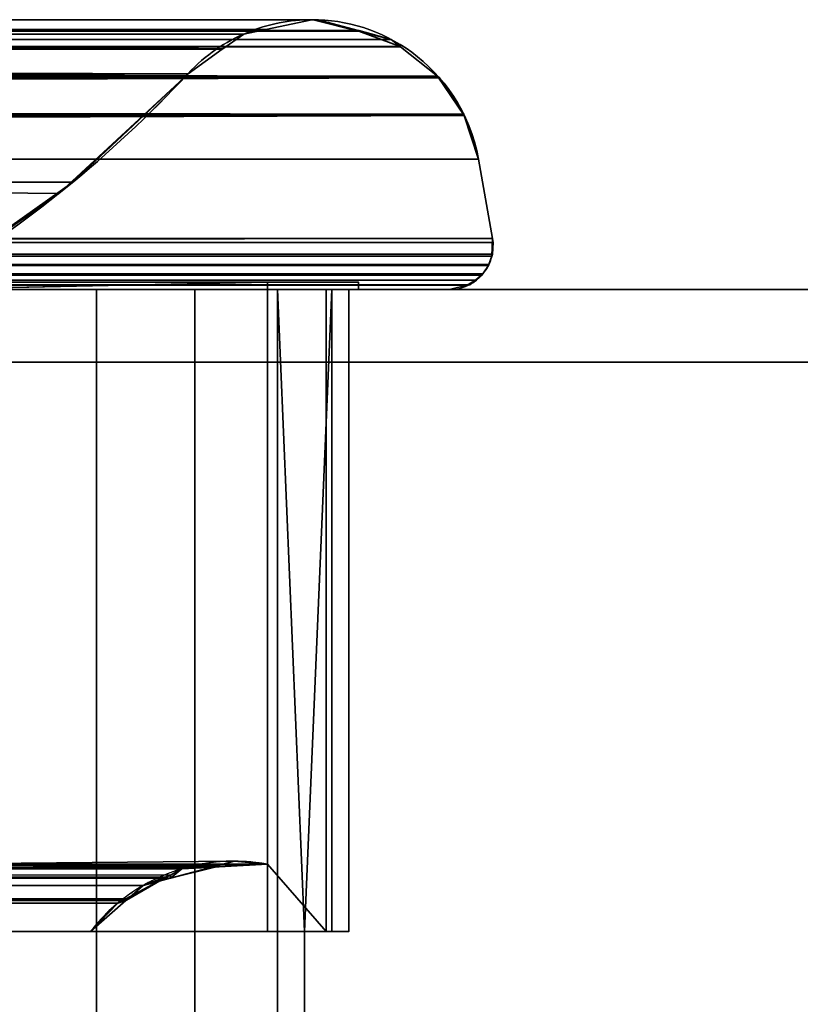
# Model space of a CAD drawing. Header units: millimetres. Extents: x -322 to 8072, y -96 to 57.
# Tile 186 of 256: x 4830 to 4852, y -20 to 7. Entities that reach past the tile are written whole.
import ezdxf

# ---------------------------------------------------------------- set-up
doc = ezdxf.new("R2010")
doc.units = ezdxf.units.MM
doc.layers.add('151', color=7, linetype='Continuous', true_color=0xffffff)

# ---------------------------------------------------------------- blocks, each defined once
blk = doc.blocks.new('UG_SURFACE_014')
at = {"layer": '151', "color": 252, "linetype": 'Continuous', "lineweight": 35}
for points in [[(4161.606, 7.417, 1896.394), (4160.511, 7.123, 1897.49), (4839.505, 7.101, 1897.505)], [(4161.75, 7.42, 1896.25), (4161.606, 7.417, 1896.394), (4839.505, 7.101, 1897.505)], [(4839.505, 7.101, 1897.505), (4839.489, 7.105, 1897.488), (4161.75, 7.42, 1896.25)], [(4839.489, 7.105, 1897.488), (4838.25, 7.413, 1896.25), (4161.75, 7.42, 1896.25)], [(4838.25, 7.413, 1896.25), (4161.781, 7.42, 1896.219), (4161.75, 7.42, 1896.25)], [(4161.75, 7.42, 1896.25), (4161.75, 7.42, 1896.25), (4838.25, 7.413, 1896.25)], [(4163.042, 7.126, 1894.958), (4161.781, 7.42, 1896.219), (4838.25, 7.413, 1896.25)], [(4163.042, 7.126, 1894.958), (4838.25, 7.413, 1896.25), (4838.249, 7.413, 1896.249)], [(4838.249, 7.413, 1896.249), (4163.05, 7.124, 1894.95), (4163.042, 7.126, 1894.958)], [(4163.05, 7.124, 1894.95), (4838.219, 7.42, 1896.219), (4836.953, 7.154, 1894.953)], [(4838.249, 7.413, 1896.249), (4838.219, 7.42, 1896.219), (4163.05, 7.124, 1894.95)], [(4500, 7.16, 447.51), (4500, 7.41, 448.752), (4838.25, 7.42, 448.75)], [(4838.25, 7.42, 448.75), (4838.394, 7.417, 448.606), (4500, 7.16, 447.51)], [(4500, 7.41, 448.752), (4838.219, 7.42, 448.781), (4838.25, 7.42, 448.75)], [(4838.219, 7.42, 448.781), (4500, 7.41, 448.752), (4500, 7.42, 448.804)], [(4836.953, 7.154, 450.047), (4838.219, 7.42, 448.781), (4500, 7.42, 448.804)], [(4838.25, 7.42, 448.75), (4838.25, 7.42, 448.75), (4500, 7.41, 448.752)], [(4838.394, 7.417, 448.606), (4839.489, 7.123, 447.511), (4500, 7.16, 447.51)], [(4838.219, 7.42, 448.781), (4836.953, 7.154, 1894.953), (4838.219, 7.42, 1896.219)], [(4838.219, 7.42, 448.781), (4836.953, 7.154, 450.047), (4836.953, 7.154, 1894.953)], [(4838.219, 7.42, 1896.219), (4838.25, 7.42, 448.75), (4838.219, 7.42, 448.781)], [(4838.219, 7.42, 1896.219), (4838.249, 7.413, 1896.249), (4838.25, 7.42, 448.75)], [(4838.25, 7.42, 448.75), (4838.249, 7.413, 1896.249), (4838.25, 7.413, 1896.25)], [(4838.25, 7.42, 448.75), (4838.25, 7.42, 448.75), (4838.249, 7.413, 1896.249)], [(4838.25, 7.413, 1896.25), (4838.394, 7.417, 448.606), (4838.25, 7.42, 448.75)], [(4838.25, 7.413, 1896.25), (4839.489, 7.123, 447.511), (4838.394, 7.417, 448.606)], [(4838.25, 7.413, 1896.25), (4839.489, 7.105, 1897.488), (4839.489, 7.123, 447.511)], [(4160.496, 7.119, 1897.504), (4159.605, 6.879, 1898.396), (4840.652, 6.676, 1898.652)], [(4160.511, 7.123, 1897.49), (4160.496, 7.119, 1897.504), (4839.505, 7.101, 1897.505)], [(4160.496, 7.119, 1897.504), (4840.645, 6.681, 1898.645), (4840.395, 6.879, 1898.396)], [(4840.652, 6.676, 1898.652), (4840.645, 6.681, 1898.645), (4160.496, 7.119, 1897.504)], [(4840.395, 6.879, 1898.396), (4839.505, 7.101, 1897.505), (4160.496, 7.119, 1897.504)], [(4836.953, 7.154, 1894.953), (4836.948, 7.153, 1894.948), (4163.05, 7.124, 1894.95)], [(4163.839, 6.94, 1894.161), (4163.05, 7.124, 1894.95), (4836.948, 7.153, 1894.948)], [(4164.235, 6.645, 1893.765), (4163.839, 6.94, 1894.161), (4836.948, 7.153, 1894.948)], [(4164.235, 6.645, 1893.765), (4836.948, 7.153, 1894.948), (4836.346, 7.026, 1894.346)], [(4500, 7.05, 446.963), (4500, 7.16, 447.51), (4839.504, 7.119, 447.496)], [(4500, 7.16, 450.039), (4500, 7.033, 450.638), (4835.755, 6.606, 451.245)], [(4835.755, 6.606, 451.245), (4835.774, 6.619, 451.226), (4500, 7.16, 450.039)], [(4835.774, 6.619, 451.226), (4836.346, 7.026, 450.654), (4500, 7.16, 450.039)], [(4836.346, 7.026, 450.654), (4836.948, 7.153, 450.052), (4500, 7.16, 450.039)], [(4839.489, 7.123, 447.511), (4839.504, 7.119, 447.496), (4500, 7.16, 447.51)], [(4839.504, 7.119, 447.496), (4840.395, 6.879, 446.604), (4500, 7.05, 446.963)], [(4500, 6.651, 446.389), (4500, 7.05, 446.963), (4840.395, 6.879, 446.604)], [(4836.953, 7.154, 450.047), (4836.346, 7.026, 1894.346), (4836.948, 7.153, 1894.948)], [(4836.346, 7.026, 1894.346), (4836.953, 7.154, 450.047), (4836.948, 7.153, 450.052)], [(4836.346, 7.026, 1894.346), (4836.948, 7.153, 450.052), (4836.346, 7.026, 450.654)], [(4836.948, 7.153, 1894.948), (4836.953, 7.154, 1894.953), (4836.953, 7.154, 450.047)], [(4839.504, 7.119, 447.496), (4839.489, 7.123, 447.511), (4839.489, 7.105, 1897.488)], [(4840.395, 6.879, 446.604), (4839.504, 7.119, 447.496), (4839.489, 7.105, 1897.488)], [(4839.489, 7.105, 1897.488), (4839.505, 7.101, 1897.505), (4840.395, 6.879, 446.604)], [(4840.645, 6.681, 446.355), (4839.505, 7.101, 1897.505), (4840.395, 6.879, 1898.396)], [(4839.505, 7.101, 1897.505), (4840.645, 6.681, 446.355), (4840.395, 6.879, 446.604)], [(4159.605, 6.879, 1898.396), (4159.355, 6.681, 1898.645), (4840.652, 6.676, 1898.652)], [(4836.346, 7.026, 1894.346), (4164.248, 6.636, 1893.752), (4164.235, 6.645, 1893.765)], [(4164.248, 6.636, 1893.752), (4836.346, 7.026, 1894.346), (4835.774, 6.619, 1893.774)], [(4500, 7.033, 450.638), (4500, 6.631, 451.206), (4835.755, 6.606, 451.245)], [(4840.395, 6.879, 446.604), (4840.645, 6.681, 446.355), (4500, 6.651, 446.389)], [(4836.346, 7.026, 450.654), (4835.774, 6.619, 1893.774), (4836.346, 7.026, 1894.346)], [(4836.346, 7.026, 450.654), (4835.774, 6.619, 451.226), (4835.774, 6.619, 1893.774)], [(4840.395, 6.879, 1898.396), (4840.645, 6.681, 1898.645), (4840.645, 6.681, 446.355)], [(4841.671, 5.866, 1899.671), (4841.668, 5.868, 1899.668), (4159.348, 6.676, 1898.652), (4158.332, 5.868, 1899.668)], [(4159.355, 6.681, 1898.645), (4159.348, 6.676, 1898.652), (4840.652, 6.676, 1898.652)], [(4841.668, 5.868, 1899.668), (4840.652, 6.676, 1898.652), (4159.348, 6.676, 1898.652)], [(4164.248, 6.636, 1893.752), (4835.755, 6.606, 1893.755), (4834.814, 5.936, 1892.813)], [(4835.774, 6.619, 1893.774), (4835.755, 6.606, 1893.755), (4164.248, 6.636, 1893.752)], [(4834.814, 5.936, 1892.813), (4165.186, 5.936, 1892.813), (4164.248, 6.636, 1893.752)], [(4840.645, 6.681, 446.355), (4840.652, 6.676, 446.348), (4500, 6.651, 446.389)], [(4500, 5.97, 445.407), (4500, 6.651, 446.389), (4840.652, 6.676, 446.348)], [(4840.652, 6.676, 446.348), (4841.668, 5.868, 445.332), (4500, 5.97, 445.407)], [(4500, 6.631, 451.206), (4500, 5.936, 452.187), (4834.814, 5.936, 452.187)], [(4834.814, 5.936, 452.187), (4835.755, 6.606, 451.245), (4500, 6.631, 451.206)], [(4835.774, 6.619, 451.226), (4835.755, 6.606, 451.245), (4834.814, 5.936, 1892.813), (4835.755, 6.606, 1893.755)], [(4835.755, 6.606, 451.245), (4834.814, 5.936, 452.187), (4834.814, 5.936, 1892.813)], [(4835.755, 6.606, 1893.755), (4835.774, 6.619, 1893.774), (4835.774, 6.619, 451.226)], [(4841.668, 5.868, 445.332), (4840.652, 6.676, 446.348), (4840.645, 6.681, 1898.645), (4840.652, 6.676, 1898.652)], [(4840.652, 6.676, 446.348), (4840.645, 6.681, 446.355), (4840.645, 6.681, 1898.645)], [(4840.652, 6.676, 1898.652), (4841.668, 5.868, 1899.668), (4841.668, 5.868, 445.332)], [(4500, 5.87, 445.345), (4500, 5.97, 445.407), (4841.668, 5.868, 445.332)], [(4842.403, 4.785, 1900.403), (4158.271, 5.819, 1899.729), (4157.611, 4.827, 1900.389)], [(4841.729, 5.819, 1899.729), (4841.671, 5.866, 1899.671), (4158.329, 5.866, 1899.671), (4158.271, 5.819, 1899.729)], [(4158.271, 5.819, 1899.729), (4842.403, 4.785, 1900.403), (4842.389, 4.827, 1900.389)], [(4842.389, 4.827, 1900.389), (4841.729, 5.819, 1899.729), (4158.271, 5.819, 1899.729)], [(4158.332, 5.868, 1899.668), (4158.329, 5.866, 1899.671), (4841.671, 5.866, 1899.671)], [(4170.218, 1.525, 1887.781), (4165.186, 5.936, 1892.813), (4834.814, 5.936, 1892.813)], [(4170.218, 1.525, 1887.781), (4834.814, 5.936, 1892.813), (4831.649, 2.955, 1889.65)], [(4827.856, 0.256, 459.144), (4831.263, 2.641, 455.737), (4500, 5.936, 452.187)], [(4831.263, 2.641, 455.737), (4834.814, 5.936, 452.187), (4500, 5.936, 452.187)], [(4841.668, 5.868, 445.332), (4841.671, 5.866, 445.329), (4500, 5.87, 445.345)], [(4500, 4.751, 444.652), (4500, 5.87, 445.345), (4841.671, 5.866, 445.329)], [(4841.671, 5.866, 445.329), (4841.729, 5.819, 445.271), (4500, 4.751, 444.652)], [(4500, 4.751, 444.652), (4841.729, 5.819, 445.271), (4842.389, 4.827, 444.611)], [(4834.814, 5.936, 1892.813), (4834.814, 5.936, 452.187), (4831.263, 2.641, 455.737)], [(4831.649, 2.955, 1889.65), (4834.814, 5.936, 1892.813), (4831.263, 2.641, 455.737)], [(4841.671, 5.866, 445.329), (4841.668, 5.868, 445.332), (4841.668, 5.868, 1899.668), (4841.671, 5.866, 1899.671)], [(4841.671, 5.866, 445.329), (4841.729, 5.819, 1899.729), (4842.389, 4.827, 1900.389)], [(4841.671, 5.866, 445.329), (4841.671, 5.866, 1899.671), (4841.729, 5.819, 1899.729)], [(4841.729, 5.819, 445.271), (4841.671, 5.866, 445.329), (4842.403, 4.785, 1900.403)], [(4842.389, 4.827, 1900.389), (4842.403, 4.785, 1900.403), (4841.671, 5.866, 445.329)], [(4842.389, 4.827, 444.611), (4841.729, 5.819, 445.271), (4842.403, 4.785, 1900.403)], [(4842.403, 4.783, 1900.403), (4157.597, 4.783, 1900.403), (4157.203, 3.582, 1900.797), (4842.797, 3.582, 1900.797)], [(4157.611, 4.827, 1900.389), (4157.597, 4.785, 1900.403), (4842.403, 4.785, 1900.403)], [(4157.597, 4.783, 1900.403), (4842.403, 4.783, 1900.403), (4842.403, 4.785, 1900.403)], [(4157.597, 4.785, 1900.403), (4157.597, 4.783, 1900.403), (4842.403, 4.785, 1900.403)], [(4842.389, 4.827, 444.611), (4842.403, 4.785, 444.597), (4500, 4.751, 444.652)], [(4842.403, 4.785, 444.597), (4842.403, 4.783, 444.597), (4500, 4.751, 444.652)], [(4500, 3.582, 444.203), (4500, 4.37, 444.415), (4842.403, 4.783, 444.597)], [(4842.403, 4.783, 444.597), (4842.797, 3.582, 444.203), (4500, 3.582, 444.203)], [(4500, 4.37, 444.415), (4500, 4.751, 444.652), (4842.403, 4.783, 444.597)], [(4842.403, 4.785, 1900.403), (4842.403, 4.785, 444.597), (4842.389, 4.827, 444.611)], [(4842.403, 4.783, 444.597), (4842.403, 4.785, 444.597), (4842.403, 4.785, 1900.403), (4842.403, 4.783, 1900.403)], [(4842.403, 4.783, 1900.403), (4842.797, 3.582, 444.203), (4842.403, 4.783, 444.597)], [(4842.403, 4.783, 1900.403), (4842.797, 3.582, 1900.797), (4842.797, 3.582, 444.203)], [(4157.203, 3.582, 1900.797), (4156.818, 1.409, 1901.182), (4843.182, 1.409, 1901.182), (4842.797, 3.582, 1900.797)], [(4500, 3.582, 444.203), (4842.797, 3.582, 444.203), (4843.182, 1.409, 443.818), (4500, 1.409, 443.818)], [(4842.797, 3.582, 1900.797), (4843.182, 1.409, 1901.182), (4843.182, 1.409, 443.818), (4842.797, 3.582, 444.203)], [(4172.144, 0.256, 1885.856), (4170.218, 1.525, 1887.781), (4831.649, 2.955, 1889.65)], [(4831.649, 2.955, 1889.65), (4827.856, 0.256, 1885.856), (4172.144, 0.256, 1885.856)], [(4831.649, 2.955, 1889.65), (4831.263, 2.641, 455.737), (4827.856, 0.256, 459.144)], [(4827.856, 0.256, 459.144), (4827.856, 0.256, 1885.856), (4831.649, 2.955, 1889.65)], [(4843.182, 1.409, 1901.182), (4156.803, 1.121, 1901.197), (4156.84, 0.918, 1901.16)], [(4843.182, 1.409, 1901.182), (4156.818, 1.409, 1901.182), (4156.803, 1.121, 1901.197)], [(4156.84, 0.918, 1901.16), (4843.196, 1.299, 1901.196), (4843.182, 1.409, 1901.182)], [(4500, 0.915, 443.834), (4500, 1.409, 443.818), (4843.182, 1.409, 443.818)], [(4843.182, 1.409, 443.818), (4843.196, 1.299, 443.804), (4500, 0.915, 443.834)], [(4843.182, 1.409, 1901.182), (4843.161, 0.92, 443.84), (4843.179, 0.978, 443.821)], [(4843.161, 0.92, 443.84), (4843.182, 1.409, 1901.182), (4843.196, 1.299, 1901.196)], [(4843.179, 0.978, 443.821), (4843.196, 1.299, 443.804), (4843.182, 1.409, 1901.182)], [(4843.196, 1.299, 443.804), (4843.182, 1.409, 443.818), (4843.182, 1.409, 1901.182)], [(4843.179, 0.978, 1901.179), (4843.196, 1.299, 1901.196), (4156.84, 0.918, 1901.16)], [(4500, 0.915, 443.834), (4843.196, 1.299, 443.804), (4843.179, 0.978, 443.821)], [(4843.161, 0.92, 443.84), (4843.196, 1.299, 1901.196), (4843.179, 0.978, 1901.179)], [(4156.84, 0.918, 1901.16), (4843.161, 0.92, 1901.16), (4843.179, 0.978, 1901.179)], [(4843.16, 0.919, 1901.16), (4843.161, 0.92, 1901.16), (4156.84, 0.918, 1901.16)], [(4843.16, 0.919, 1901.16), (4156.84, 0.918, 1901.16), (4156.841, 0.918, 1901.159)], [(4843.16, 0.919, 1901.16), (4156.841, 0.918, 1901.159), (4156.855, 0.842, 1901.145)], [(4843.085, 0.687, 1901.085), (4843.16, 0.919, 1901.16), (4156.855, 0.842, 1901.145)], [(4156.855, 0.842, 1901.145), (4156.932, 0.667, 1901.067), (4843.07, 0.665, 1901.07)], [(4843.07, 0.665, 1901.07), (4843.085, 0.687, 1901.085), (4156.855, 0.842, 1901.145)], [(4843.179, 0.978, 443.821), (4843.161, 0.92, 443.84), (4500, 0.915, 443.834)], [(4500, 0.915, 443.834), (4843.161, 0.92, 443.84), (4843.16, 0.919, 443.84)], [(4500, 0.672, 443.95), (4843.16, 0.919, 443.84), (4843.085, 0.687, 443.915)], [(4843.16, 0.919, 443.84), (4500, 0.672, 443.95), (4500, 0.915, 443.834)], [(4843.16, 0.919, 1901.16), (4843.07, 0.665, 443.93), (4843.085, 0.687, 443.915)], [(4843.07, 0.665, 443.93), (4843.16, 0.919, 1901.16), (4843.085, 0.687, 1901.085)], [(4843.085, 0.687, 443.915), (4843.16, 0.919, 443.84), (4843.16, 0.919, 1901.16)], [(4843.161, 0.92, 1901.16), (4843.16, 0.919, 1901.16), (4843.16, 0.919, 443.84), (4843.161, 0.92, 443.84)], [(4843.179, 0.978, 1901.179), (4843.161, 0.92, 1901.16), (4843.161, 0.92, 443.84)], [(4843.07, 0.664, 1901.07), (4156.932, 0.667, 1901.067), (4156.933, 0.666, 1901.067)], [(4843.07, 0.664, 1901.07), (4843.07, 0.665, 1901.07), (4156.932, 0.667, 1901.067)], [(4843.07, 0.664, 1901.07), (4156.933, 0.666, 1901.067), (4156.968, 0.588, 1901.032)], [(4843.07, 0.664, 1901.07), (4156.968, 0.588, 1901.032), (4157.087, 0.445, 1900.913)], [(4157.087, 0.445, 1900.913), (4842.916, 0.435, 1900.916), (4843.07, 0.664, 1901.07)], [(4843.085, 0.687, 443.915), (4843.07, 0.665, 443.93), (4500, 0.672, 443.95)], [(4500, 0.475, 444.044), (4500, 0.672, 443.95), (4843.07, 0.665, 443.93)], [(4500, 0.475, 444.044), (4843.07, 0.665, 443.93), (4843.07, 0.664, 443.93)], [(4843.07, 0.664, 443.93), (4500, 0.437, 444.087), (4500, 0.475, 444.044)], [(4843.07, 0.664, 443.93), (4842.916, 0.435, 444.084), (4500, 0.437, 444.087)], [(4842.916, 0.435, 444.084), (4843.07, 0.664, 1901.07), (4842.916, 0.435, 1900.916)], [(4842.916, 0.435, 444.084), (4843.07, 0.664, 443.93), (4843.07, 0.664, 1901.07)], [(4843.085, 0.687, 1901.085), (4843.07, 0.665, 1901.07), (4843.07, 0.665, 443.93)], [(4843.07, 0.665, 1901.07), (4843.07, 0.664, 1901.07), (4843.07, 0.664, 443.93), (4843.07, 0.665, 443.93)], [(4157.087, 0.445, 1900.913), (4157.09, 0.443, 1900.91), (4842.712, 0.258, 1900.712)], [(4842.712, 0.258, 1900.712), (4842.89, 0.395, 1900.89), (4157.087, 0.445, 1900.913)], [(4842.89, 0.395, 1900.89), (4842.916, 0.434, 1900.916), (4157.087, 0.445, 1900.913)], [(4842.916, 0.434, 1900.916), (4842.916, 0.435, 1900.916), (4157.087, 0.445, 1900.913)], [(4842.712, 0.258, 1900.712), (4157.09, 0.443, 1900.91), (4157.217, 0.291, 1900.784)], [(4157.217, 0.291, 1900.784), (4157.285, 0.253, 1900.715), (4842.712, 0.258, 1900.712)], [(4500, 0.437, 444.087), (4842.916, 0.435, 444.084), (4842.916, 0.434, 444.084)], [(4842.916, 0.434, 444.084), (4500, 0.254, 444.297), (4500, 0.437, 444.087)], [(4500, 0.254, 444.297), (4842.916, 0.434, 444.084), (4842.89, 0.395, 444.11)], [(4842.89, 0.395, 444.11), (4842.712, 0.258, 444.288), (4500, 0.254, 444.297)], [(4842.916, 0.434, 1900.916), (4842.712, 0.258, 444.288), (4842.89, 0.395, 444.11)], [(4842.712, 0.258, 444.288), (4842.916, 0.434, 1900.916), (4842.89, 0.395, 1900.89)], [(4842.89, 0.395, 1900.89), (4842.712, 0.258, 1900.712), (4842.712, 0.258, 444.288)], [(4842.89, 0.395, 444.11), (4842.916, 0.434, 444.084), (4842.916, 0.434, 1900.916)], [(4842.916, 0.435, 1900.916), (4842.916, 0.434, 1900.916), (4842.916, 0.434, 444.084), (4842.916, 0.435, 444.084)], [(4959, 0, 2017), (4041, 0, 2017), (4041, -26, 2017), (4959, -26, 2017)], [(4959, -2), (4041, -2), (4041, 0, 2), (4959, 0, 2)], [(4959, 0, 2), (4041, 0, 2), (4158, 0, 445), (4500, 0, 445)], [(4842, 0, 1900), (4158, 0, 1900), (4041, 0, 2017), (4959, 0, 2017)], [(4842.71, 0.256, 1900.71), (4842.712, 0.258, 1900.712), (4157.285, 0.253, 1900.715)], [(4842.554, 0.135, 1900.554), (4842.71, 0.256, 1900.71), (4157.285, 0.253, 1900.715)], [(4157.285, 0.253, 1900.715), (4157.287, 0.252, 1900.713), (4842.482, 0.118, 1900.482)], [(4842.482, 0.118, 1900.482), (4842.554, 0.135, 1900.554), (4157.285, 0.253, 1900.715)], [(4157.287, 0.252, 1900.713), (4157.521, 0.121, 1900.479), (4842.482, 0.118, 1900.482)], [(4842.482, 0.118, 1900.482), (4157.521, 0.121, 1900.479), (4157.522, 0.12, 1900.478)], [(4842.482, 0.118, 1900.481), (4157.522, 0.12, 1900.478), (4157.636, 0.057, 1900.364)], [(4842.482, 0.118, 1900.481), (4842.482, 0.118, 1900.482), (4157.522, 0.12, 1900.478)], [(4842.482, 0.118, 1900.481), (4157.636, 0.057, 1900.364), (4158, 0, 1900)], [(4158, 0, 1900), (4842, 0, 1900), (4842.482, 0.118, 1900.481)], [(4160.5, 0.2, 447.5), (4160.5, 0, 447.5), (4839.5, 0, 447.5), (4839.5, 0.2, 447.5)], [(4160.5, 0.2, 1897.5), (4839.5, 0.2, 1897.5), (4839.5, 0, 1897.5), (4160.5, 0, 1897.5)], [(4839.5, 0.2, 1897.5), (4160.5, 0.2, 1897.5), (4163, 0.2, 1895), (4837, 0.2, 1895)], [(4837, 0.2, 450), (4163, 0.2, 450), (4160.5, 0.2, 447.5), (4839.5, 0.2, 447.5)], [(4160.5, 0, 447.5), (4829.586, 0, 448.47), (4832.3, 0, 447.95)], [(4832.3, 0, 447.95), (4839.5, 0, 447.5), (4160.5, 0, 447.5)], [(4167.7, 0, 1897.05), (4160.5, 0, 1897.5), (4839.5, 0, 1897.5)], [(4172.715, 0, 1895), (4827.285, 0, 1895), (4837, 0.2, 1895), (4163, 0.2, 1895)], [(4827.285, 0, 450), (4172.715, 0, 450), (4163, 0.2, 450), (4837, 0.2, 450)], [(4839.5, 0, 1897.5), (4170.414, 0, 1896.53), (4167.7, 0, 1897.05)], [(4172.715, 0, 1895), (4170.414, 0, 1896.53), (4839.5, 0, 1897.5), (4832.3, 0, 1897.05)], [(4832.3, 0, 1897.05), (4829.586, 0, 1896.53), (4172.715, 0, 1895)], [(4500, 0.254, 444.297), (4842.712, 0.258, 444.288), (4842.71, 0.256, 444.29)], [(4842.71, 0.256, 444.29), (4500, 0.155, 444.409), (4500, 0.254, 444.297)], [(4842.71, 0.256, 444.29), (4842.554, 0.135, 444.446), (4500, 0.155, 444.409)], [(4500, 0.155, 444.409), (4842.554, 0.135, 444.446), (4842.482, 0.118, 444.518)], [(4842.482, 0.118, 444.518), (4500, 0.118, 444.522), (4500, 0.155, 444.409)], [(4500, 0.118, 444.522), (4842.482, 0.118, 444.518), (4842, 0, 445)], [(4500, 0.118, 444.522), (4842.482, 0.118, 444.518), (4842.482, 0.118, 444.518)], [(4842, 0, 445), (4500, 0.009, 444.855), (4500, 0.118, 444.522)], [(4842, 0, 445), (4500, 0, 445), (4500, 0.009, 444.855)], [(4500, 0, 445), (4842, 0, 445), (4959, 0, 2)], [(4827.285, 0, 1895), (4827.285, -15.8, 1895), (4837, -15.8, 1895), (4837, 0.2, 1895)], [(4837, 0.2, 450), (4837, -15.8, 450), (4827.285, -15.8, 450), (4827.285, 0, 450)], [(4829.586, 0, 448.47), (4829.586, -39.3, 448.47), (4832.3, -39.3, 447.95), (4832.3, 0, 447.95)], [(4832.3, 0, 1897.05), (4832.3, -39.3, 1897.05), (4829.586, -39.3, 1896.53), (4829.586, 0, 1896.53)], [(4839.5, 0, 447.5), (4832.3, 0, 447.95), (4835.003, 0, 448.52)], [(4835.003, 0, 1896.48), (4832.3, 0, 1897.05), (4839.5, 0, 1897.5)], [(4832.3, 0, 447.95), (4832.3, -39.3, 447.95), (4835.003, -39.3, 448.52), (4835.003, 0, 448.52)], [(4835.003, 0, 1896.48), (4835.003, -39.3, 1896.48), (4832.3, -39.3, 1897.05), (4832.3, 0, 1897.05)], [(4835.003, 0, 448.52), (4837.275, 0, 450.092), (4839.5, 0, 447.5)], [(4837.275, 0, 1894.908), (4835.003, 0, 1896.48), (4839.5, 0, 1897.5)], [(4835.003, 0, 448.52), (4835.003, -39.3, 448.52), (4837.275, -39.3, 450.092), (4837.275, 0, 450.092)], [(4837.275, 0, 1894.908), (4837.275, -39.3, 1894.908), (4835.003, -39.3, 1896.48), (4835.003, 0, 1896.48)], [(4839.5, 0.2, 447.5), (4839.5, 0.2, 1897.5), (4837, 0.2, 1895), (4837, 0.2, 450)], [(4837, 0.2, 1895), (4837, -15.8, 1895), (4837, -15.8, 1884.922), (4837, 0, 1884.922)], [(4837, 0, 1884.922), (4837, 0, 460.078), (4837, 0.2, 450), (4837, 0.2, 1895)], [(4837, 0, 460.078), (4837, -15.8, 460.078), (4837, -15.8, 450), (4837, 0.2, 450)], [(4837, 0, 1884.922), (4838.613, 0, 1887.165), (4839.5, 0, 447.5), (4839.232, 0, 455.142)], [(4839.232, 0, 455.142), (4838.613, 0, 457.835), (4837, 0, 1884.922)], [(4838.613, 0, 457.835), (4837, 0, 460.078), (4837, 0, 1884.922)], [(4837, -15.8, 460.078), (4837, 0, 460.078), (4838.613, 0, 457.835), (4838.613, -17.65, 457.835)], [(4838.613, -17.65, 1887.165), (4838.613, 0, 1887.165), (4837, 0, 1884.922), (4837, -15.8, 1884.922)], [(4839.5, 0, 1897.5), (4838.762, 0, 1892.58), (4837.275, 0, 1894.908)], [(4837.275, 0, 450.092), (4838.762, 0, 452.42), (4839.5, 0, 447.5)], [(4838.762, 0, 452.42), (4837.275, 0, 450.092), (4838.015, -17.65, 451)], [(4838.015, -21.65, 451), (4838.015, -17.65, 451), (4837.275, 0, 450.092), (4837.275, -39.3, 450.092)], [(4837.275, -39.3, 1894.908), (4837.275, 0, 1894.908), (4838.015, -17.65, 1894), (4838.015, -21.65, 1894)], [(4838.015, -17.65, 1894), (4837.275, 0, 1894.908), (4838.762, 0, 1892.58)], [(4838.015, -17.65, 451), (4838.762, -17.65, 452.42), (4838.762, 0, 452.42)], [(4838.762, 0, 1892.58), (4838.762, -17.65, 1892.58), (4838.015, -17.65, 1894)], [(4839.5, 0, 447.5), (4838.613, 0, 1887.165), (4839.232, 0, 1889.858)], [(4838.613, -17.65, 457.835), (4838.613, 0, 457.835), (4839.232, 0, 455.142), (4839.232, -17.65, 455.142)], [(4839.232, -17.65, 1889.858), (4839.232, 0, 1889.858), (4838.613, 0, 1887.165), (4838.613, -17.65, 1887.165)], [(4839.5, 0, 447.5), (4838.762, 0, 452.42), (4839.232, 0, 455.142)], [(4839.232, 0, 1889.858), (4838.762, 0, 1892.58), (4839.5, 0, 1897.5)], [(4839.232, -17.65, 455.142), (4839.232, 0, 455.142), (4838.762, 0, 452.42), (4838.762, -17.65, 452.42)], [(4838.762, -17.65, 1892.58), (4838.762, 0, 1892.58), (4839.232, 0, 1889.858), (4839.232, -17.65, 1889.858)], [(4839.232, 0, 1889.858), (4839.5, 0, 1897.5), (4839.5, 0, 447.5)], [(4839.5, 0.2, 1897.5), (4839.5, 0.2, 447.5), (4839.5, 0, 447.5), (4839.5, 0, 1897.5)], [(4842.482, 0.118, 444.518), (4842.482, 0.118, 1900.481), (4842, 0, 1900), (4842, 0, 445)], [(4842, 0, 445), (4842, 0, 1900), (4959, 0, 2017), (4959, 0, 2)], [(4842.554, 0.135, 1900.554), (4842.482, 0.118, 1900.482), (4842.71, 0.256, 444.29)], [(4842.554, 0.135, 444.446), (4842.71, 0.256, 444.29), (4842.482, 0.118, 1900.482)], [(4842.482, 0.118, 1900.482), (4842.482, 0.118, 444.518), (4842.554, 0.135, 444.446)], [(4842.71, 0.256, 444.29), (4842.71, 0.256, 1900.71), (4842.554, 0.135, 1900.554)], [(4842.712, 0.258, 1900.712), (4842.71, 0.256, 1900.71), (4842.71, 0.256, 444.29), (4842.712, 0.258, 444.288)], [(4041, -26), (4041, -2), (4959, -2), (4959, -26)], [(4164.458, -15.793, 1893.542), (4835.549, -15.877, 1893.549), (4827.285, -15.8, 1895)], [(4834.328, -16.095, 1892.328), (4164.458, -15.793, 1893.542), (4165.354, -15.924, 1892.646)], [(4834.328, -16.095, 1892.328), (4834.646, -15.924, 1892.646), (4164.458, -15.793, 1893.542)], [(4834.646, -15.924, 1892.646), (4835.549, -15.877, 1893.549), (4164.458, -15.793, 1893.542)], [(4834.212, -16.157, 1892.212), (4165.354, -15.924, 1892.646), (4165.672, -16.095, 1892.328)], [(4165.354, -15.924, 1892.646), (4834.212, -16.157, 1892.212), (4834.328, -16.095, 1892.328)], [(4500, -15.795, 451.817), (4834.332, -16.183, 452.668), (4834.321, -16.186, 452.68)], [(4500, -15.795, 451.817), (4835.678, -15.822, 451.322), (4834.332, -16.183, 452.668)], [(4834.321, -16.186, 452.68), (4500, -16.115, 452.658), (4500, -15.795, 451.817)], [(4500, -15.795, 451.817), (4500, -15.797, 451.332), (4835.678, -15.822, 451.322)], [(4835.678, -15.822, 451.322), (4500, -15.797, 451.332), (4827.285, -15.8, 450)], [(4827.285, -15.8, 450), (4836.079, -15.715, 450.921), (4835.68, -15.821, 451.32)], [(4827.285, -15.8, 450), (4837, -15.8, 450), (4836.079, -15.715, 450.921)], [(4827.285, -15.8, 450), (4835.68, -15.821, 451.32), (4835.678, -15.822, 451.322)], [(4835.549, -15.877, 1893.549), (4835.671, -15.87, 1893.672), (4827.285, -15.8, 1895)], [(4835.671, -15.87, 1893.672), (4837, -15.8, 1895), (4827.285, -15.8, 1895)], [(4834.646, -15.924, 1892.646), (4834.328, -16.095, 1892.328), (4834.332, -16.183, 452.668)], [(4835.549, -15.877, 1893.549), (4834.332, -16.183, 452.668), (4835.678, -15.822, 451.322)], [(4835.549, -15.877, 1893.549), (4834.646, -15.924, 1892.646), (4834.332, -16.183, 452.668)], [(4835.678, -15.822, 451.322), (4835.671, -15.87, 1893.672), (4835.549, -15.877, 1893.549)], [(4835.671, -15.87, 1893.672), (4835.68, -15.821, 451.32), (4837, -15.8, 460.078)], [(4837, -15.8, 460.078), (4837, -15.8, 1884.922), (4835.671, -15.87, 1893.672)], [(4837, -15.8, 1884.922), (4837, -15.8, 1895), (4835.671, -15.87, 1893.672)], [(4835.678, -15.822, 451.322), (4835.68, -15.821, 451.32), (4835.671, -15.87, 1893.672)], [(4835.68, -15.821, 451.32), (4836.079, -15.715, 450.921), (4837, -15.8, 460.078)], [(4836.079, -15.715, 450.921), (4837, -15.8, 450), (4837, -15.8, 460.078)], [(4837, -15.8, 1884.922), (4837, -15.8, 460.078), (4837, -17.65, 460.078), (4837, -17.65, 1884.922)], [(4838.613, -17.65, 457.835), (4837, -17.65, 460.078), (4837, -15.8, 460.078)], [(4837, -15.8, 1884.922), (4837, -17.65, 1884.922), (4838.613, -17.65, 1887.165)], [(4165.672, -16.095, 1892.328), (4165.788, -16.157, 1892.212), (4834.212, -16.157, 1892.212)], [(4165.788, -16.157, 1892.212), (4832.885, -16.868, 1890.885), (4833.101, -16.752, 1891.101)], [(4832.885, -16.868, 1890.885), (4165.788, -16.157, 1892.212), (4166.899, -16.752, 1891.101)], [(4833.101, -16.752, 1891.101), (4834.212, -16.157, 1892.212), (4165.788, -16.157, 1892.212)], [(4500, -16.115, 452.658), (4834.321, -16.186, 452.68), (4833.58, -16.384, 453.42)], [(4833.58, -16.384, 453.42), (4500, -16.441, 453.516), (4500, -16.115, 452.658)], [(4834.212, -16.157, 1892.212), (4833.101, -16.752, 1891.101), (4833.123, -16.783, 453.878)], [(4834.212, -16.157, 1892.212), (4833.123, -16.783, 453.878), (4833.58, -16.384, 453.42)], [(4833.58, -16.384, 453.42), (4834.328, -16.095, 1892.328), (4834.212, -16.157, 1892.212)], [(4833.58, -16.384, 453.42), (4834.321, -16.186, 452.68), (4834.332, -16.183, 452.668), (4834.328, -16.095, 1892.328)], [(4833.58, -16.384, 453.42), (4500, -16.755, 453.868), (4500, -16.441, 453.516)], [(4833.58, -16.384, 453.42), (4833.123, -16.783, 453.878), (4833.106, -16.798, 453.894), (4500, -16.755, 453.868)], [(4166.899, -16.752, 1891.101), (4832.884, -16.869, 1890.884), (4832.885, -16.868, 1890.885)], [(4166.899, -16.752, 1891.101), (4167.115, -16.868, 1890.885), (4832.884, -16.869, 1890.884)], [(4500, -16.755, 453.868), (4833.106, -16.798, 453.894), (4832.129, -17.65, 454.872)], [(4832.129, -17.65, 454.872), (4500, -17.65, 454.872), (4500, -16.755, 453.868)], [(4833.106, -16.798, 453.894), (4833.101, -16.752, 1891.101), (4832.885, -16.868, 1890.885)], [(4833.106, -16.798, 453.894), (4833.123, -16.783, 453.878), (4833.101, -16.752, 1891.101)], [(4167.115, -16.868, 1890.885), (4167.116, -16.869, 1890.884), (4832.884, -16.869, 1890.884)], [(4167.871, -17.65, 1890.128), (4832.129, -17.65, 1890.128), (4832.884, -16.869, 1890.884), (4167.116, -16.869, 1890.884)], [(4832.885, -16.868, 1890.885), (4832.129, -17.65, 454.872), (4833.106, -16.798, 453.894)], [(4832.129, -17.65, 454.872), (4832.885, -16.868, 1890.885), (4832.884, -16.869, 1890.884)], [(4832.884, -16.869, 1890.884), (4832.129, -17.65, 1890.128), (4832.129, -17.65, 454.872)], [(4838.015, -17.65, 451), (4161.985, -17.65, 451), (4167.871, -17.65, 454.872), (4500, -17.65, 454.872)], [(4161.985, -17.65, 1894), (4838.015, -17.65, 1894), (4832.129, -17.65, 1890.128), (4167.871, -17.65, 1890.128)], [(4838.015, -21.65, 1894), (4838.015, -17.65, 1894), (4161.985, -17.65, 1894), (4161.985, -21.65, 1894)], [(4838.015, -17.65, 451), (4838.015, -21.65, 451), (4161.985, -21.65, 451), (4161.985, -17.65, 451)], [(4500, -17.65, 454.872), (4832.129, -17.65, 454.872), (4838.015, -17.65, 451)], [(4832.129, -17.65, 454.872), (4837, -17.65, 460.078), (4838.613, -17.65, 457.835)], [(4838.613, -17.65, 457.835), (4839.232, -17.65, 455.142), (4838.762, -17.65, 452.42), (4832.129, -17.65, 454.872)], [(4832.129, -17.65, 1890.128), (4838.762, -17.65, 1892.58), (4839.232, -17.65, 1889.858)], [(4832.129, -17.65, 454.872), (4832.129, -17.65, 1890.128), (4837, -17.65, 1884.922), (4837, -17.65, 460.078)], [(4832.129, -17.65, 1890.128), (4838.015, -17.65, 1894), (4838.762, -17.65, 1892.58)], [(4839.232, -17.65, 1889.858), (4838.613, -17.65, 1887.165), (4837, -17.65, 1884.922), (4832.129, -17.65, 1890.128)], [(4838.762, -17.65, 452.42), (4838.015, -17.65, 451), (4832.129, -17.65, 454.872)]]:
    blk.add_3dface(points, dxfattribs=at)

msp = doc.modelspace()

# ---------------------------------------------------------------- linework, layer by layer
at = {"layer": '151', "color": 253, "linetype": 'Continuous', "lineweight": -3}
for p, q in [((4842.797, 3.582, 1900.797), (4843.182, 1.409, 1901.182)), ((4842.797, 3.582, 444.203), (4843.182, 1.409, 443.818)), ((4156.818, 1.409, 1901.182), (4843.182, 1.409, 1901.182)), ((4843.182, 1.409, 443.818), (4500, 1.409, 443.818)), ((4843.182, 1.409, 1901.182), (4843.182, 1.409, 443.818)), ((4959, 0, 2017), (4041, 0, 2017)), ((4959, 0, 2), (4041, 0, 2)), ((4160.5, 0.2, 1897.5), (4839.5, 0.2, 1897.5)), ((4839.5, 0.2, 447.5), (4160.5, 0.2, 447.5)), ((4839.5, 0, 447.5), (4160.5, 0, 447.5)), ((4160.5, 0, 1897.5), (4839.5, 0, 1897.5)), ((4837, 0.2, 450), (4163, 0.2, 450)), ((4163, 0.2, 1895), (4837, 0.2, 1895)), ((4837, 0.2, 1895), (4837, 0.2, 450)), ((4837, -15.8, 1895), (4837, 0.2, 1895)), ((4837, 0.2, 450), (4837, -15.8, 450)), ((4837, 0, 1884.922), (4837, 0, 460.078)), ((4837, 0, 460.078), (4837, -15.8, 460.078)), ((4837, 0, 1884.922), (4837, -15.8, 1884.922)), ((4839.5, 0.2, 1897.5), (4839.5, 0.2, 447.5)), ((4839.5, 0, 447.5), (4839.5, 0.2, 447.5)), ((4839.5, 0.2, 1897.5), (4839.5, 0, 1897.5)), ((4839.5, 0, 1897.5), (4839.5, 0, 447.5)), ((4041, -2), (4959, -2)), ((4041, -2), (4959, -2)), ((4837, -15.8, 450), (4827.286, -15.8, 450)), ((4827.286, -15.8, 1895), (4837, -15.8, 1895)), ((4837, -15.8, 460.078), (4837, -15.8, 450)), ((4837, -15.8, 1884.922), (4837, -17.65, 1884.922)), ((4837, -15.8, 1884.922), (4837, -15.8, 460.078)), ((4837, -15.8, 1895), (4837, -15.8, 1884.922)), ((4837, -15.8, 460.078), (4837, -17.65, 460.078)), ((4838.014, -17.65, 1894), (4161.986, -17.65, 1894)), ((4161.986, -17.65, 451), (4838.014, -17.65, 451)), ((4837, -17.65, 1884.922), (4837, -17.65, 460.078)), ((4838.014, -21.65, 1894), (4838.014, -17.65, 1894)), ((4838.014, -17.65, 451), (4838.014, -21.65, 451))]:
    msp.add_line(p, q, dxfattribs=at)
at = {"layer": '151', "color": 253, "linetype": 'Continuous', "lineweight": -3, "extrusion": (0, 1, 0)}
for centre, start, end in [((-4832.235, 454.95), 132.8966, 315), ((-4832.235, 1890.05), 45, 227.1034)]:
    msp.add_arc(centre, 7, start, end, dxfattribs=at)
at = {"layer": '151', "color": 253, "linetype": 'Continuous', "lineweight": -3, "extrusion": (0, 1, 5.41234e-13)}
for centre, start, end in [((-4832.235, 1890.05, -17.65), 145.6498, 227.1034), ((-4832.235, 454.95, -17.65), 132.8966, 214.3502)]:
    msp.add_arc(centre, 7, start, end, dxfattribs=at)
at = {"layer": '151', "color": 253, "linetype": 'Continuous', "lineweight": -3}
for points, degree, knots in [([(4838.219, 7.42, 448.781), (4837.61, 7.42, 449.39), (4837.013, 7.306, 449.987), (4835.842, 6.817, 451.158), (4835.296, 6.455, 451.704), (4834.813, 5.936, 452.187)], 3, [0, 0, 0, 0, 0.5, 0.5, 1, 1, 1, 1]), ([(4834.813, 5.936, 1892.813), (4835.296, 6.455, 1893.296), (4835.842, 6.817, 1893.842), (4837.013, 7.306, 1895.013), (4837.61, 7.42, 1895.61), (4838.219, 7.42, 1896.219)], 3, [0, 0, 0, 0, 0.5, 0.5, 1, 1, 1, 1]), ([(4842.797, 3.582, 444.203), (4842.563, 4.904, 444.437), (4841.805, 5.908, 445.195), (4840.125, 7.138, 446.875), (4839.17, 7.42, 447.83), (4838.219, 7.42, 448.781)], 3, [0, 0, 0, 0, 0.5, 0.5, 1, 1, 1, 1]), ([(4838.219, 7.42, 1896.219), (4839.17, 7.42, 1897.17), (4840.125, 7.138, 1898.125), (4841.805, 5.908, 1899.805), (4842.563, 4.904, 1900.563), (4842.797, 3.582, 1900.797)], 3, [0, 0, 0, 0, 0.5, 0.5, 1, 1, 1, 1]), ([(4842, 0, 445), (4842.296, 0, 444.704), (4842.592, 0.102, 444.408), (4842.957, 0.457, 444.043), (4843.065, 0.612, 443.935), (4843.197, 0.985, 443.803), (4843.218, 1.204, 443.782), (4843.182, 1.409, 443.818)], 3, [0, 0, 0, 0, 0.5, 0.5, 0.75, 0.75, 1, 1, 1, 1]), ([(4842, 0, 1900), (4842.296, 0, 1900.296), (4842.592, 0.102, 1900.592), (4842.957, 0.457, 1900.957), (4843.065, 0.612, 1901.065), (4843.197, 0.985, 1901.197), (4843.218, 1.204, 1901.218), (4843.182, 1.409, 1901.182)], 3, [0, 0, 0, 0, 0.5, 0.5, 0.75, 0.75, 1, 1, 1, 1]), ([(4837, -15.8, 1895), (4836.135, -15.638, 1894.135), (4835.267, -15.701, 1893.267), (4833.581, -16.292, 1891.581), (4832.773, -16.819, 1890.773), (4832.129, -17.65, 1890.129)], 3, [0, 0, 0, 0, 0.5, 0.5, 1, 1, 1, 1]), ([(4832.129, -17.65, 1890.129), (4317.871, -17.65, 1890.129), (4167.871, -17.65, 1890.129)], 1, [0, 0, 0.774184, 1, 1])]:
    msp.add_open_spline(points, degree=degree, knots=knots, dxfattribs=at)
for points, degree in [([(4165.187, 5.936, 1892.813), (4388.396, 5.936, 1892.813), (4611.604, 5.936, 1892.813), (4834.813, 5.936, 1892.813)], 3), ([(4834.813, 5.936, 452.187), (4723.209, 5.936, 452.187), (4611.604, 5.936, 452.187), (4500, 5.936, 452.187)], 3), ([(4827.856, 0.256, 1885.856), (4830.323, 1.76, 1888.323), (4832.675, 3.635, 1890.675), (4834.813, 5.936, 1892.813)], 3), ([(4834.813, 5.936, 452.187), (4832.675, 3.636, 454.325), (4830.323, 1.76, 456.677), (4827.856, 0.256, 459.144)], 3), ([(4834.813, 5.936, 1892.813), (4834.813, 5.936, 1412.604), (4834.813, 5.936, 932.396), (4834.813, 5.936, 452.187)], 3), ([(4157.203, 3.582, 1900.797), (4385.734, 3.582, 1900.797), (4614.266, 3.582, 1900.797), (4842.797, 3.582, 1900.797)], 3), ([(4842.797, 3.582, 444.203), (4728.531, 3.582, 444.203), (4614.266, 3.582, 444.203), (4500, 3.582, 444.203)], 3), ([(4842.797, 3.582, 1900.797), (4842.797, 3.582, 1415.266), (4842.797, 3.582, 929.734), (4842.797, 3.582, 444.203)], 3), ([(4158, 0, 1900), (4386, 0, 1900), (4614, 0, 1900), (4842, 0, 1900)], 3), ([(4842, 0, 445), (4728, 0, 445), (4614, 0, 445), (4500, 0, 445)], 3), ([(4842, 0, 1900), (4842, 0, 1415), (4842, 0, 930), (4842, 0, 445)], 3), ([(4837, -15.8, 450), (4836.692, -15.742, 450.308), (4836.385, -15.715, 450.615), (4836.079, -15.715, 450.921)], 3), ([(4500, -17.65, 454.871), (4832.129, -17.65, 454.871)], 1), ([(4832.129, -17.65, 454.871), (4832.129, -17.65, 1890.129)], 1)]:
    msp.add_open_spline(points, degree=degree, dxfattribs=at)
msp.add_rational_spline([(4836.079, -15.715, 450.921), (4834.91, -15.715, 452.09), (4833.788, -16.066, 453.212), (4832.833, -16.742, 454.167), (4832.129, -17.65, 454.871)], [0.955929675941, 0.914317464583, 0.905782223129, 0.930323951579, 0.987942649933], degree=4, dxfattribs=at)

# ---------------------------------------------------------------- block references
msp.add_blockref('UG_SURFACE_014', (0, 0), dxfattribs=at)

doc.saveas('drawing.dxf')
